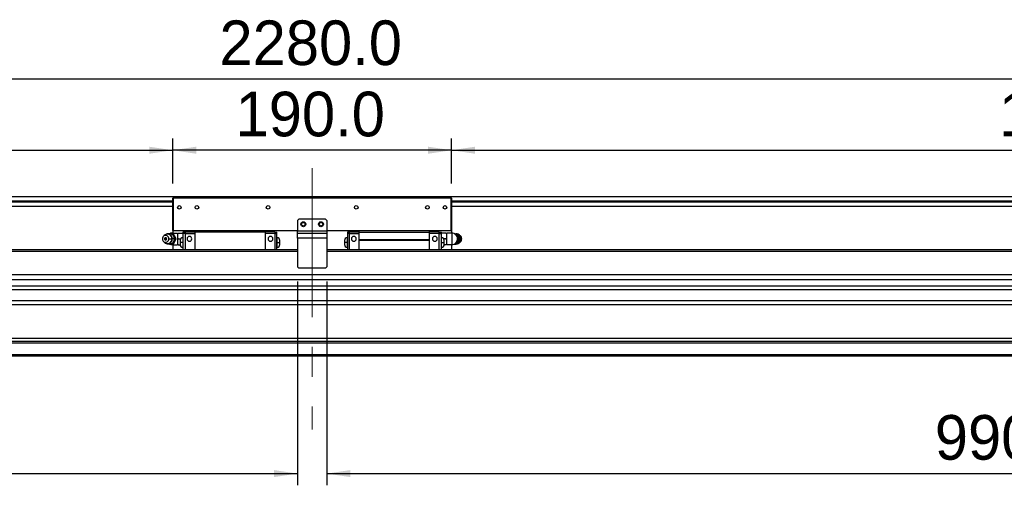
# Model space of a CAD drawing. Header units: millimetres. Extents: x 40 to 3320, y 40 to 2336.
# Tile 5 of 8: x 1151 to 1822, y 1131 to 1449. Entities that reach past the tile are written whole.
import ezdxf

# ---------------------------------------------------------------- set-up
doc = ezdxf.new("R2010")
doc.units = ezdxf.units.MM
doc.header["$LTSCALE"] = 8
doc.linetypes.add('CENTERX2', pattern=[20.32, 12.7, -2.54, 2.54, -2.54])
doc.layers.add('DIMNS', color=7, linetype='Continuous')
doc.styles.add('SLDTEXTSTYLE7', font='txt')
doc.dimstyles.new('SLDDIMSTYLE5', dxfattribs={"dimtxt": 30.4, "dimasz": 16, "dimexe": 0, "dimexo": 0.0625, "dimgap": 7.6, "dimtad": 2, "dimdec": 1, "dimrnd": 1e-09, "dimzin": 4, "dimdsep": 46, "dimtxsty": 'SLDTEXTSTYLE7', "dimsah": 1, "dimcen": 0.09, "dimadec": 0, "dimazin": 1, "dimtfac": 1, "dimtdec": 1, "dimtofl": 0, "dimtmove": 0, "dimatfit": 3, "dimfxl": 0, "dimfrac": 2, "dimtolj": 1, "dimtzin": 12, "dimarcsym": 0})

# ---------------------------------------------------------------- blocks, each defined once
blk = doc.blocks.new('_D_13')
at = {"layer": 'DIMNS'}
for p, q in [((210.26, 1307.07), (210.26, 1416.41)), ((2490.26, 1307.07), (2490.26, 1416.41)), ((210.26, 1408.41), (2490.26, 1408.41))]:
    blk.add_line(p, q, dxfattribs=at)
for points in [[(210.26, 1408.41), (226.26, 1406.01), (226.26, 1410.81)], [(2490.26, 1408.41), (2474.26, 1410.81), (2474.26, 1406.01)]]:
    blk.add_solid(points, dxfattribs=at)
at = {"layer": 'DIMNS', "insert": (1287.1, 1448.3), "char_height": 30.4, "attachment_point": 1, "style": 'SLDTEXTSTYLE7'}
blk.add_mtext('2280.0', dxfattribs=at)
blk = doc.blocks.new('_D_14')
at = {"layer": 'DIMNS'}
for p, q in [((1255.26, 1337.27), (1255.26, 1367.84)), ((1445.26, 1337.27), (1445.26, 1367.84)), ((1445.26, 1359.84), (1255.26, 1359.84))]:
    blk.add_line(p, q, dxfattribs=at)
for points in [[(1255.26, 1359.84), (1271.26, 1357.44), (1271.26, 1362.24)], [(1445.26, 1359.84), (1429.26, 1362.24), (1429.26, 1357.44)]]:
    blk.add_solid(points, dxfattribs=at)
at = {"layer": 'DIMNS', "insert": (1298.08, 1399.73), "char_height": 30.4, "attachment_point": 1, "style": 'SLDTEXTSTYLE7'}
blk.add_mtext('190.0', dxfattribs=at)
blk = doc.blocks.new('_D_15')
at = {"layer": 'DIMNS'}
for p, q in [((247.26, 1327.57), (247.26, 1367.84)), ((1255.26, 1337.27), (1255.26, 1367.84)), ((247.26, 1359.84), (1255.26, 1359.84))]:
    blk.add_line(p, q, dxfattribs=at)
for points in [[(247.26, 1359.84), (263.26, 1357.44), (263.26, 1362.24)], [(1255.26, 1359.84), (1239.26, 1362.24), (1239.26, 1357.44)]]:
    blk.add_solid(points, dxfattribs=at)
at = {"layer": 'DIMNS', "char_height": 30.4, "attachment_point": 1, "style": 'SLDTEXTSTYLE7'}
for s, insert in [('=T/2+18mm', (789.71, 1399.73)), ('1008.0', (670.9, 1399.73))]:
    blk.add_mtext(s, dxfattribs=dict(at, insert=insert))
blk = doc.blocks.new('_D_16')
at = {"layer": 'DIMNS'}
for p, q in [((1445.26, 1337.27), (1445.26, 1367.84)), ((2453.26, 1327.57), (2453.26, 1367.84)), ((1445.26, 1359.84), (2453.26, 1359.84))]:
    blk.add_line(p, q, dxfattribs=at)
for points in [[(1445.26, 1359.84), (1461.26, 1357.44), (1461.26, 1362.24)], [(2453.26, 1359.84), (2437.26, 1362.24), (2437.26, 1357.44)]]:
    blk.add_solid(points, dxfattribs=at)
at = {"layer": 'DIMNS', "char_height": 30.4, "attachment_point": 1, "style": 'SLDTEXTSTYLE7'}
for s, insert in [('=T/2+18mm', (1936.94, 1399.73)), ('1008.0', (1818.13, 1399.73))]:
    blk.add_mtext(s, dxfattribs=dict(at, insert=insert))
blk = doc.blocks.new('_D_17')
at = {"layer": 'DIMNS'}
for p, q in [((1340.26, 1270.25), (1340.26, 1131.41)), ((350.26, 1263.25), (350.26, 1131.41)), ((350.26, 1139.41), (1340.26, 1139.41))]:
    blk.add_line(p, q, dxfattribs=at)
for points in [[(350.26, 1139.41), (366.26, 1137.01), (366.26, 1141.81)], [(1340.26, 1139.41), (1324.26, 1141.81), (1324.26, 1137.01)]]:
    blk.add_solid(points, dxfattribs=at)
at = {"layer": 'DIMNS', "insert": (816.31, 1179.3), "char_height": 30.4, "attachment_point": 1, "style": 'SLDTEXTSTYLE7'}
blk.add_mtext('990.0', dxfattribs=at)
blk = doc.blocks.new('_D_18')
at = {"layer": 'DIMNS'}
for p, q in [((1360.26, 1270.25), (1360.26, 1131.41)), ((2350.26, 1263.25), (2350.26, 1131.41)), ((1360.26, 1139.41), (2350.26, 1139.41))]:
    blk.add_line(p, q, dxfattribs=at)
for points in [[(1360.26, 1139.41), (1376.26, 1137.01), (1376.26, 1141.81)], [(2350.26, 1139.41), (2334.26, 1141.81), (2334.26, 1137.01)]]:
    blk.add_solid(points, dxfattribs=at)
at = {"layer": 'DIMNS', "insert": (1774.4, 1179.3), "char_height": 30.4, "attachment_point": 1, "style": 'SLDTEXTSTYLE7'}
blk.add_mtext('990.0', dxfattribs=at)

msp = doc.modelspace()

# ---------------------------------------------------------------- linework, layer by layer
at = {"color": 7, "linetype": 'Continuous', "lineweight": 25}
for p, q in [((243.26, 1328.26), (2457.26, 1328.26)), ((243.26, 1321.76), (1255.26, 1321.76)), ((1255.56, 1327.41), (1255.26, 1327.11)), ((1255.26, 1305.21), (1255.26, 1327.11)), ((1255.56, 1327.11), (1255.26, 1327.11)), ((1255.56, 1327.41), (1444.96, 1327.41)), ((1255.56, 1327.41), (1255.56, 1327.11)), ((1444.96, 1327.11), (1255.56, 1327.11)), ((1255.56, 1327.11), (1255.56, 1305.21)), ((1444.96, 1327.41), (1444.96, 1327.11)), ((1445.26, 1327.11), (1444.96, 1327.41)), ((1444.96, 1305.21), (1444.96, 1327.11)), ((1445.26, 1327.11), (1444.96, 1327.11)), ((1445.26, 1327.11), (1445.26, 1305.21)), ((1445.26, 1321.76), (2457.26, 1321.76)), ((1341.26, 1312.91), (1340.26, 1311.91)), ((1340.26, 1311.91), (1340.26, 1304.91)), ((1359.26, 1312.91), (1341.26, 1312.91)), ((1360.26, 1311.91), (1359.26, 1312.91)), ((1360.26, 1311.91), (1360.26, 1304.91)), ((1249.45, 1301.7), (1248.86, 1301.04)), ((1255.11, 1302.91), (1255.82, 1302.91)), ((1255.16, 1303.41), (1258.58, 1303.41)), ((1255.56, 1305.21), (1255.26, 1305.21)), ((1255.26, 1305.21), (1255.56, 1304.91)), ((1255.26, 1305.21), (1255.26, 1303.41)), ((1255.56, 1305.21), (1340.26, 1305.21)), ((1255.56, 1305.21), (1255.56, 1304.91)), ((1340.26, 1304.91), (1255.56, 1304.91)), ((1258.76, 1301.41), (1258.76, 1303.41)), ((1258.76, 1297.41), (1258.76, 1301.41)), ((1258.93, 1303.41), (1262.26, 1303.41)), ((1263.76, 1304.01), (1262.26, 1304.01)), ((1262.26, 1304.01), (1262.26, 1303.07)), ((1263.76, 1303.07), (1262.26, 1303.07)), ((1262.26, 1303.07), (1262.26, 1291.91)), ((1263.76, 1304.11), (1263.76, 1303.16)), ((1263.76, 1304.11), (1270.26, 1304.11)), ((1263.76, 1303.16), (1263.76, 1291.91)), ((1263.76, 1303.16), (1270.26, 1303.16)), ((1270.26, 1304.91), (1270.26, 1303.91)), ((1318.26, 1303.91), (1270.26, 1303.91)), ((1270.26, 1303.91), (1270.26, 1291.91)), ((1318.26, 1304.91), (1318.26, 1303.91)), ((1324.76, 1304.11), (1318.26, 1304.11)), ((1318.26, 1303.91), (1318.26, 1291.91)), ((1324.76, 1303.16), (1318.26, 1303.16)), ((1324.76, 1304.11), (1324.76, 1303.16)), ((1324.76, 1304.01), (1326.26, 1304.01)), ((1324.76, 1303.16), (1324.76, 1291.91)), ((1324.76, 1303.07), (1326.26, 1303.07)), ((1326.26, 1303.07), (1326.26, 1304.01)), ((1326.26, 1291.91), (1326.26, 1303.07)), ((1340.26, 1304.91), (1360.26, 1304.91)), ((1340.26, 1303.41), (1340.26, 1304.91)), ((1340.26, 1299.91), (1340.26, 1303.41)), ((1340.26, 1303.41), (1360.26, 1303.41)), ((1360.26, 1305.21), (1444.96, 1305.21)), ((1444.96, 1304.91), (1360.26, 1304.91)), ((1360.26, 1304.91), (1360.26, 1303.41)), ((1360.26, 1303.41), (1360.26, 1299.91)), ((1375.76, 1304.01), (1374.26, 1304.01)), ((1374.26, 1304.01), (1374.26, 1303.07)), ((1375.76, 1303.07), (1374.26, 1303.07)), ((1374.26, 1303.07), (1374.26, 1291.91)), ((1375.76, 1303.16), (1375.76, 1304.11)), ((1375.76, 1304.11), (1382.26, 1304.11)), ((1375.76, 1303.16), (1382.26, 1303.16)), ((1375.76, 1291.91), (1375.76, 1303.16)), ((1382.26, 1303.91), (1382.26, 1304.91)), ((1382.26, 1298.91), (1382.26, 1303.91)), ((1382.26, 1303.91), (1430.26, 1303.91)), ((1430.26, 1303.91), (1430.26, 1304.91)), ((1436.76, 1304.11), (1430.26, 1304.11)), ((1430.26, 1298.91), (1430.26, 1303.91)), ((1436.76, 1303.16), (1430.26, 1303.16)), ((1436.76, 1303.16), (1436.76, 1304.11)), ((1436.76, 1304.01), (1438.26, 1304.01)), ((1436.76, 1291.91), (1436.76, 1303.16)), ((1436.76, 1303.07), (1438.26, 1303.07)), ((1438.26, 1303.07), (1438.26, 1304.01)), ((1441.59, 1303.41), (1438.26, 1303.41)), ((1438.26, 1291.91), (1438.26, 1303.07)), ((1441.76, 1303.41), (1441.76, 1301.41)), ((1441.76, 1301.41), (1441.76, 1297.41)), ((1445.36, 1303.41), (1441.93, 1303.41)), ((1445.26, 1305.21), (1444.96, 1304.91)), ((1444.96, 1305.21), (1444.96, 1304.91)), ((1445.26, 1305.21), (1444.96, 1305.21)), ((1445.26, 1305.21), (1445.26, 1303.41)), ((1447.16, 1302.91), (1448.42, 1302.91)), ((1449.13, 1302.91), (1448.42, 1302.91)), ((1451.65, 1301.04), (1451.07, 1301.7)), ((1248.86, 1297.78), (1249.45, 1297.12)), ((1250.79, 1296.25), (1251.24, 1296.18)), ((1252.59, 1299.41), (1254.67, 1299.41)), ((1255.11, 1295.91), (1255.82, 1295.91)), ((1255.16, 1295.41), (1258.58, 1295.41)), ((1255.26, 1295.41), (1255.26, 1291.91)), ((1256.97, 1299.41), (1257.68, 1299.41)), ((1258.76, 1295.41), (1258.76, 1297.41)), ((1258.93, 1299.41), (1260.65, 1299.41)), ((1258.93, 1295.41), (1260.27, 1295.41)), ((1260.26, 1298.26), (1260.26, 1296.91)), ((1260.26, 1296.91), (1260.26, 1295.56)), ((1262.26, 1300.16), (1262.16, 1300.16)), ((1262.26, 1296.91), (1262.16, 1296.91)), ((1326.36, 1300.16), (1326.26, 1300.16)), ((1326.26, 1296.91), (1326.36, 1296.91)), ((1328.26, 1296.91), (1328.26, 1298.26)), ((1328.26, 1295.56), (1328.26, 1296.91)), ((1360.26, 1299.91), (1340.26, 1299.91)), ((1340.26, 1299.91), (1340.26, 1280.41)), ((1360.26, 1299.91), (1360.26, 1280.41)), ((1372.26, 1298.26), (1372.26, 1296.91)), ((1372.26, 1296.91), (1372.26, 1295.56)), ((1374.26, 1300.16), (1374.16, 1300.16)), ((1374.26, 1296.91), (1374.16, 1296.91)), ((1382.26, 1298.51), (1382.26, 1298.91)), ((1382.26, 1298.91), (1430.26, 1298.91)), ((1382.26, 1298.51), (1430.26, 1298.51)), ((1382.26, 1291.91), (1382.26, 1298.51)), ((1430.26, 1298.51), (1430.26, 1298.91)), ((1430.26, 1291.91), (1430.26, 1298.51)), ((1438.36, 1300.16), (1438.26, 1300.16)), ((1438.26, 1296.91), (1438.36, 1296.91)), ((1441.59, 1299.41), (1439.87, 1299.41)), ((1441.59, 1295.41), (1440.25, 1295.41)), ((1440.26, 1296.91), (1440.26, 1298.26)), ((1440.26, 1295.56), (1440.26, 1296.91)), ((1441.76, 1297.41), (1441.76, 1295.41)), ((1445.36, 1295.41), (1441.93, 1295.41)), ((1445.26, 1295.41), (1445.26, 1291.91)), ((1447.28, 1295.91), (1448.42, 1295.91)), ((1449.13, 1295.91), (1448.42, 1295.91)), ((1450.99, 1299.41), (1450.28, 1299.41)), ((1451.07, 1297.12), (1451.65, 1297.78)), ((1452.26, 1299.41), (1451.92, 1299.41)), ((1255.26, 1291.91), (222.26, 1291.91)), ((1340.26, 1291.91), (222.26, 1291.91)), ((1262.16, 1293.66), (1262.26, 1293.66)), ((1326.26, 1293.66), (1326.36, 1293.66)), ((2478.26, 1291.91), (1360.26, 1291.91)), ((1374.16, 1293.66), (1374.26, 1293.66)), ((1438.26, 1293.66), (1438.36, 1293.66)), ((2478.26, 1291.91), (1445.26, 1291.91)), ((2302.76, 1274.9), (397.76, 1274.9)), ((1340.26, 1280.41), (1341.26, 1279.41)), ((1359.26, 1279.41), (1341.26, 1279.41)), ((1359.26, 1279.41), (1360.26, 1280.41)), ((2302.76, 1271.5), (397.76, 1271.5)), ((2478.26, 1267.24), (222.26, 1267.24)), ((2478.26, 1264.65), (222.26, 1264.65)), ((2478.26, 1257.14), (222.26, 1257.14)), ((2478.26, 1254.54), (222.26, 1254.54)), ((2478.26, 1231.41), (222.26, 1231.41)), ((2478.26, 1229.41), (222.26, 1229.41)), ((2478.26, 1228.41), (222.26, 1228.41)), ((2478.26, 1220.41), (222.26, 1220.41)), ((2478.26, 1219.41), (222.26, 1219.41))]:
    msp.add_line(p, q, dxfattribs=at)
at = {"color": 8, "linetype": 'Continuous', "lineweight": 25}
for p, q in [((243.26, 1325.26), (1255.26, 1325.26)), ((243.26, 1324.76), (1255.26, 1324.76)), ((1445.26, 1325.26), (2457.26, 1325.26)), ((1445.26, 1324.76), (2457.26, 1324.76)), ((1262.16, 1300.16), (1262.16, 1296.91)), ((1262.16, 1296.91), (1262.16, 1293.66)), ((1326.36, 1296.91), (1326.36, 1300.16)), ((1326.36, 1293.66), (1326.36, 1296.91)), ((1374.16, 1300.16), (1374.16, 1296.91)), ((1374.16, 1296.91), (1374.16, 1293.66)), ((1438.36, 1296.91), (1438.36, 1300.16)), ((1438.36, 1293.66), (1438.36, 1296.91)), ((1340.26, 1290.91), (222.26, 1290.91)), ((2478.26, 1290.91), (1360.26, 1290.91))]:
    msp.add_line(p, q, dxfattribs=at)
at = {"color": 7, "linetype": 'Continuous', "lineweight": 25, "flags": 128}
for points in [[(1255.16, 1303.41), (1253.92, 1303.21), (1253.28, 1302.94)], [(1253.15, 1295.95), (1253.93, 1295.6), (1255.16, 1295.41)], [(1452.26, 1299.41), (1452.09, 1300.31), (1451.65, 1301.04)], [(1451.65, 1297.78), (1452.09, 1298.51), (1452.26, 1299.41)]]:
    msp.add_lwpolyline(points, dxfattribs=at)
at = {"color": 7, "linetype": 'Continuous', "lineweight": 25}
for centre, radius in [((1259.76, 1320.91), 1.25), ((1271.76, 1320.91), 1.25), ((1320.26, 1320.91), 1.25), ((1380.26, 1320.91), 1.25), ((1428.76, 1320.91), 1.25), ((1440.76, 1320.91), 1.25), ((1344.26, 1309.41), 1.7), ((1344.26, 1309.41), 1.25), ((1356.26, 1309.41), 1.7), ((1356.26, 1309.41), 1.25)]:
    msp.add_circle(centre, radius, dxfattribs=at)
for centre, radius, start, end in [((1250.42, 1299.55), 2.17, 356.18197, 183.81803), ((1251.65, 1299.62), 3.03, 356.04713, 136.63799), ((1253.2, 1299.91), 2.99, 90.05038, 110.92317), ((1253.14, 1299.72), 3.19, 26.79216, 89.01522), ((1445.36, 1299.41), 4, 0, 90.01825), ((1446.36, 1299.64), 3.3, 27.38571, 66.39954), ((1448, 1299.45), 3.06, 359.20459, 56.41367), ((1448.65, 1299.49), 3.27, 358.50786, 68.86743), ((1250.42, 1299.26), 2.17, 176.18197, 3.81803), ((1251.67, 1299.15), 3.01, 222.46703, 4.84785), ((1250.42, 1299.46), 0.765, 356.18186, 183.81814), ((1250.42, 1299.36), 0.765, 176.18203, 3.81797), ((1253.2, 1298.9), 3, 248.38678, 269.94674), ((1253.14, 1299.09), 3.19, 270.98478, 333.20784), ((1252.68, 1299.42), 3.73, 359.88935, 27.82137), ((1252.68, 1299.4), 3.73, 332.17863, 0.11065), ((1262.16, 1298.26), 1.9, 90, 180), ((1262.16, 1295.56), 1.9, 180, 270), ((1266.66, 1299.41), 1.65, 0, 180), ((1266.66, 1299.41), 1.65, 180, 0), ((1321.86, 1299.41), 1.65, 0, 180), ((1321.86, 1299.41), 1.65, 180, 0), ((1326.36, 1298.26), 1.9, 0, 90), ((1326.36, 1295.56), 1.9, 270, 360), ((1374.16, 1298.26), 1.9, 90, 180), ((1374.16, 1295.56), 1.9, 180, 270), ((1378.66, 1299.41), 1.65, 0, 180), ((1378.66, 1299.41), 1.65, 180, 0), ((1433.86, 1299.41), 1.65, 0, 180), ((1433.86, 1299.41), 1.65, 180, 0), ((1438.36, 1298.26), 1.9, 0, 90), ((1438.36, 1295.56), 1.9, 270, 360), ((1445.36, 1299.41), 4, 270.02815, 0), ((1446.36, 1299.18), 3.3, 293.6027, 332.61205), ((1445.97, 1299.41), 3.76, 332.2423, 27.7577), ((1448.04, 1299.35), 3.02, 302.6577, 1.17605), ((1448.65, 1299.32), 3.27, 291.04222, 1.49453)]:
    msp.add_arc(centre, radius, start, end, dxfattribs=at)
for points, knots in [([(1254.97, 1299.41), (1254.96, 1299.69), (1254.94, 1300.32), (1254.52, 1301.23), (1253.83, 1302.03), (1252.9, 1302.57), (1251.89, 1302.76), (1251.12, 1302.73), (1250.77, 1302.55), (1250.72, 1302.53)], [0, 0, 0, 0, 0.133957, 0.302777, 0.473359, 0.643211, 0.810065, 0.973084, 1, 1, 1, 1]), ([(1253.2, 1302.91), (1253.11, 1302.91), (1252.94, 1302.91), (1252.69, 1302.91), (1252.45, 1302.91), (1252.2, 1302.91), (1251.96, 1302.91), (1251.71, 1302.91), (1251.53, 1302.91), (1251.42, 1302.91), (1251.39, 1302.91)], [0, 0, 0, 0, 0.135916, 0.271896, 0.407995, 0.544254, 0.680708, 0.817384, 0.954304, 1, 1, 1, 1]), ([(1255.11, 1302.91), (1255.02, 1302.91), (1254.85, 1302.91), (1254.58, 1302.91), (1254.32, 1302.91), (1254.05, 1302.91), (1253.79, 1302.91), (1253.54, 1302.91), (1253.34, 1302.91), (1253.22, 1302.91), (1253.2, 1302.91)], [0, 0, 0, 0, 0.136993, 0.273741, 0.410263, 0.546582, 0.682732, 0.818753, 0.954693, 1, 1, 1, 1]), ([(1258.76, 1301.41), (1258.76, 1301.5), (1258.76, 1301.68), (1258.77, 1301.95), (1258.79, 1302.23), (1258.81, 1302.5), (1258.84, 1302.77), (1258.87, 1303.04), (1258.9, 1303.26), (1258.92, 1303.38), (1258.93, 1303.41)], [0, 0, 0, 0, 0.135921, 0.271906, 0.408006, 0.544265, 0.680718, 0.817391, 0.954305, 1, 1, 1, 1]), ([(1258.93, 1299.41), (1258.91, 1299.5), (1258.88, 1299.68), (1258.85, 1299.95), (1258.82, 1300.23), (1258.79, 1300.5), (1258.78, 1300.77), (1258.76, 1301.04), (1258.76, 1301.26), (1258.76, 1301.38), (1258.76, 1301.41)], [0, 0, 0, 0, 0.1369982, 0.2737499, 0.4102733, 0.5465935, 0.6827423, 0.8187598, 0.9546955, 1, 1, 1, 1]), ([(1441.59, 1303.41), (1441.61, 1303.32), (1441.63, 1303.14), (1441.67, 1302.86), (1441.7, 1302.59), (1441.72, 1302.32), (1441.74, 1302.04), (1441.75, 1301.77), (1441.76, 1301.56), (1441.76, 1301.44), (1441.76, 1301.41)], [0, 0, 0, 0, 0.136998, 0.27375, 0.410273, 0.546593, 0.682742, 0.81876, 0.954695, 1, 1, 1, 1]), ([(1441.76, 1301.41), (1441.76, 1301.32), (1441.76, 1301.14), (1441.75, 1300.86), (1441.73, 1300.59), (1441.71, 1300.32), (1441.68, 1300.04), (1441.65, 1299.77), (1441.62, 1299.56), (1441.6, 1299.44), (1441.59, 1299.41)], [0, 0, 0, 0, 0.135921, 0.271906, 0.408006, 0.544265, 0.680718, 0.817391, 0.954305, 1, 1, 1, 1]), ([(1445.36, 1303.41), (1445.36, 1303.41), (1445.36, 1303.4), (1445.36, 1303.39), (1445.36, 1303.36), (1445.36, 1303.32), (1445.36, 1303.27), (1445.36, 1303.21), (1445.36, 1303.15), (1445.36, 1303.07), (1445.36, 1302.98), (1445.36, 1302.88), (1445.36, 1302.77), (1445.36, 1302.65), (1445.36, 1302.52), (1445.36, 1302.39), (1445.36, 1302.24), (1445.36, 1302.09), (1445.36, 1301.93), (1445.36, 1301.77), (1445.36, 1301.59), (1445.36, 1301.42), (1445.36, 1301.23), (1445.36, 1301.04), (1445.36, 1300.85), (1445.36, 1300.66), (1445.36, 1300.46), (1445.36, 1300.25), (1445.36, 1300.05), (1445.36, 1299.84), (1445.36, 1299.63), (1445.36, 1299.42), (1445.36, 1299.15), (1445.36, 1298.81), (1445.36, 1298.41), (1445.36, 1298.02), (1445.36, 1297.65), (1445.36, 1297.29), (1445.36, 1296.96), (1445.36, 1296.65), (1445.36, 1296.37), (1445.36, 1296.12), (1445.36, 1295.91), (1445.36, 1295.73), (1445.36, 1295.59), (1445.36, 1295.48), (1445.36, 1295.42), (1445.36, 1295.41), (1445.36, 1295.41)], [0, 0, 0, 0, 0.016633, 0.033266, 0.049899, 0.066532, 0.083166, 0.099799, 0.116432, 0.133064, 0.149695, 0.166326, 0.182957, 0.199588, 0.21622, 0.232853, 0.249487, 0.266122, 0.282757, 0.299392, 0.316026, 0.332656, 0.349284, 0.365923, 0.382563, 0.399183, 0.4158, 0.432432, 0.449078, 0.465722, 0.482353, 0.498974, 0.515604, 0.547903, 0.5802, 0.612485, 0.644781, 0.677073, 0.709366, 0.741659, 0.773952, 0.806244, 0.838536, 0.870828, 0.903122, 0.935415, 0.967708, 1, 1, 1, 1]), ([(1449.84, 1302.53), (1449.83, 1302.54), (1449.66, 1302.63), (1449.46, 1302.64), (1449.28, 1302.64)], [0, 0, 0, 0, 0.078465, 1, 1, 1, 1]), ([(1251.57, 1296.12), (1251.63, 1296.11), (1252.01, 1296.04), (1252.74, 1296.21), (1253.63, 1296.64), (1254.36, 1297.34), (1254.82, 1298.22), (1255.03, 1298.95), (1254.98, 1299.34), (1254.97, 1299.41)], [0, 0, 0, 0, 0.030594, 0.21985, 0.405593, 0.589863, 0.775114, 0.963397, 1, 1, 1, 1]), ([(1254.98, 1299.41), (1255.01, 1299.41), (1255, 1299.41), (1254.89, 1299.41), (1254.8, 1299.41), (1254.67, 1299.41)], [0, 0, 0, 0, 0.5, 0.5, 1, 1, 1, 1]), ([(1256.42, 1299.41), (1256.07, 1299.41), (1255.77, 1299.41), (1255.28, 1299.41), (1255.1, 1299.41), (1254.98, 1299.41)], [0, 0, 0, 0, 0.5, 0.5, 1, 1, 1, 1]), ([(1258.76, 1297.41), (1258.76, 1297.5), (1258.76, 1297.68), (1258.77, 1297.95), (1258.79, 1298.23), (1258.81, 1298.5), (1258.84, 1298.77), (1258.87, 1299.04), (1258.9, 1299.26), (1258.92, 1299.38), (1258.93, 1299.41)], [0, 0, 0, 0, 0.135921, 0.271906, 0.408006, 0.544265, 0.680718, 0.817391, 0.954305, 1, 1, 1, 1]), ([(1258.93, 1295.41), (1258.91, 1295.5), (1258.88, 1295.68), (1258.85, 1295.95), (1258.82, 1296.23), (1258.79, 1296.5), (1258.78, 1296.77), (1258.76, 1297.04), (1258.76, 1297.26), (1258.76, 1297.38), (1258.76, 1297.41)], [0, 0, 0, 0, 0.1369982, 0.2737499, 0.4102733, 0.5465935, 0.6827423, 0.8187598, 0.9546955, 1, 1, 1, 1]), ([(1262.16, 1296.91), (1261.94, 1296.91), (1261.69, 1296.91), (1261.23, 1296.91), (1261, 1296.91), (1260.63, 1296.91), (1260.49, 1296.91), (1260.3, 1296.91), (1260.26, 1296.91), (1260.26, 1296.91)], [0, 0, 0, 0, 0.25, 0.25, 0.5, 0.5, 0.75, 0.75, 1, 1, 1, 1]), ([(1326.36, 1296.91), (1326.58, 1296.91), (1326.82, 1296.91), (1327.29, 1296.91), (1327.52, 1296.91), (1327.89, 1296.91), (1328.03, 1296.91), (1328.22, 1296.91), (1328.26, 1296.91), (1328.26, 1296.91)], [0, 0, 0, 0, 0.25, 0.25, 0.5, 0.5, 0.75, 0.75, 1, 1, 1, 1]), ([(1374.16, 1296.91), (1373.94, 1296.91), (1373.69, 1296.91), (1373.23, 1296.91), (1373, 1296.91), (1372.63, 1296.91), (1372.49, 1296.91), (1372.3, 1296.91), (1372.26, 1296.91), (1372.26, 1296.91)], [0, 0, 0, 0, 0.25, 0.25, 0.5, 0.5, 0.75, 0.75, 1, 1, 1, 1]), ([(1438.36, 1296.91), (1438.58, 1296.91), (1438.82, 1296.91), (1439.29, 1296.91), (1439.52, 1296.91), (1439.89, 1296.91), (1440.03, 1296.91), (1440.22, 1296.91), (1440.26, 1296.91), (1440.26, 1296.91)], [0, 0, 0, 0, 0.25, 0.25, 0.5, 0.5, 0.75, 0.75, 1, 1, 1, 1]), ([(1441.59, 1299.41), (1441.61, 1299.32), (1441.63, 1299.14), (1441.67, 1298.86), (1441.7, 1298.59), (1441.72, 1298.32), (1441.74, 1298.04), (1441.75, 1297.77), (1441.76, 1297.56), (1441.76, 1297.44), (1441.76, 1297.41)], [0, 0, 0, 0, 0.1369982, 0.2737499, 0.4102733, 0.5465935, 0.6827423, 0.8187598, 0.9546955, 1, 1, 1, 1]), ([(1441.76, 1297.41), (1441.76, 1297.32), (1441.76, 1297.14), (1441.75, 1296.86), (1441.73, 1296.59), (1441.71, 1296.32), (1441.68, 1296.04), (1441.65, 1295.77), (1441.62, 1295.56), (1441.6, 1295.44), (1441.59, 1295.41)], [0, 0, 0, 0, 0.135921, 0.271906, 0.408006, 0.544265, 0.680718, 0.817391, 0.954305, 1, 1, 1, 1]), ([(1449.27, 1296.17), (1449.4, 1296.17), (1449.6, 1296.18), (1449.77, 1296.27), (1449.83, 1296.3)], [0, 0, 0, 0, 0.653848, 1, 1, 1, 1]), ([(1451.06, 1299.41), (1451.26, 1299.41), (1451.44, 1299.41), (1451.74, 1299.41), (1451.85, 1299.41), (1451.92, 1299.41)], [0, 0, 0, 0, 0.5, 0.5, 1, 1, 1, 1])]:
    msp.add_open_spline(points, degree=3, knots=knots, dxfattribs=at)
for points in [[(1255.11, 1302.91), (1255.39, 1302.32), (1255.68, 1301.74), (1255.99, 1301.16)], [(1256.81, 1301.16), (1256.5, 1301.74), (1256.17, 1302.32), (1255.82, 1302.91)], [(1448.42, 1302.91), (1448.69, 1302.32), (1448.98, 1301.74), (1449.29, 1301.16)], [(1450.11, 1301.16), (1449.8, 1301.74), (1449.47, 1302.32), (1449.13, 1302.91)], [(1250.32, 1299.41), (1250.06, 1299.41), (1249.82, 1299.41), (1249.66, 1299.41)], [(1250.32, 1299.41), (1250.59, 1299.41), (1250.9, 1299.41), (1251.19, 1299.41)], [(1253.2, 1295.91), (1252.58, 1295.91), (1251.98, 1295.91), (1251.39, 1295.91)], [(1255.11, 1295.91), (1254.46, 1295.91), (1253.82, 1295.91), (1253.2, 1295.91)], [(1255.99, 1297.66), (1255.68, 1297.07), (1255.39, 1296.49), (1255.11, 1295.91)], [(1255.82, 1295.91), (1256.17, 1296.49), (1256.5, 1297.07), (1256.81, 1297.66)], [(1255.99, 1301.16), (1256.3, 1300.57), (1256.63, 1299.99), (1256.97, 1299.41)], [(1256.97, 1299.41), (1256.63, 1298.82), (1256.3, 1298.24), (1255.99, 1297.66)], [(1257.68, 1299.41), (1257.41, 1299.99), (1257.12, 1300.57), (1256.81, 1301.16)], [(1256.81, 1297.66), (1257.12, 1298.24), (1257.41, 1298.82), (1257.68, 1299.41)], [(1449.29, 1297.66), (1448.98, 1297.07), (1448.69, 1296.49), (1448.42, 1295.91)], [(1449.13, 1295.91), (1449.47, 1296.49), (1449.8, 1297.07), (1450.11, 1297.66)], [(1449.29, 1301.16), (1449.6, 1300.57), (1449.93, 1299.99), (1450.28, 1299.41)], [(1450.28, 1299.41), (1449.93, 1298.82), (1449.6, 1298.24), (1449.29, 1297.66)], [(1450.99, 1299.41), (1450.71, 1299.99), (1450.42, 1300.57), (1450.11, 1301.16)], [(1450.11, 1297.66), (1450.42, 1298.24), (1450.71, 1298.82), (1450.99, 1299.41)]]:
    msp.add_open_spline(points, degree=3, dxfattribs=at)
at = {"color": 8, "linetype": 'Continuous', "lineweight": 25}
for points, knots in [([(1255.16, 1302.91), (1255.16, 1302.94), (1255.16, 1303.14), (1255.16, 1303.34), (1255.16, 1303.38), (1255.16, 1303.41)], [0, 0, 0, 0, 0.0804, 0.5402, 1, 1, 1, 1]), ([(1255.16, 1295.41), (1255.16, 1295.43), (1255.16, 1295.48), (1255.16, 1295.68), (1255.16, 1295.88), (1255.16, 1295.91)], [0, 0, 0, 0, 0.4598, 0.9196, 1, 1, 1, 1])]:
    msp.add_open_spline(points, degree=3, knots=knots, dxfattribs=at)
at = {"layer": 'DIMNS', "linetype": 'CENTERX2', "lineweight": 18}
msp.add_line((1350.26, 1347.71), (1350.26, 1169.41), dxfattribs=at)

# ---------------------------------------------------------------- dimensions: what is measured, and where the dimension line sits
at = {"layer": 'DIMNS'}
for base, p1, p2, picture, middle in [((2490.26, 1408.41), (210.26, 1296.91), (2490.26, 1296.91), '_D_13', (1346.51, 1408.41)), ((1255.26, 1359.84), (1445.26, 1327.11), (1255.26, 1327.11), '_D_14', (1346.51, 1359.84)), ((1340.26, 1139.41), (350.26, 1273.41), (1340.26, 1280.41), '_D_17', (864.74, 1139.41)), ((2350.26, 1139.41), (1360.26, 1280.41), (2350.26, 1273.41), '_D_18', (1822.83, 1139.41))]:
    dim = msp.add_linear_dim(base=base, p1=p1, p2=p2, angle=0, dimstyle='SLDDIMSTYLE5', dxfattribs=at)
    dim.commit()
    dim.dimension.update_dxf_attribs({"geometry": picture, "text_midpoint": middle, "dimtype": 160})
for base, p1, p2, picture, middle in [((1255.26, 1359.84), (247.26, 1317.41), (1255.26, 1327.11), '_D_15', (844.83, 1359.84)), ((2453.26, 1359.84), (1445.26, 1327.11), (2453.26, 1317.41), '_D_16', (1992.06, 1359.84))]:
    dim = msp.add_linear_dim(base=base, p1=p1, p2=p2, angle=0, text='<>=T/2+18mm', dimstyle='SLDDIMSTYLE5', dxfattribs=at)
    dim.commit()
    dim.dimension.update_dxf_attribs({"geometry": picture, "text_midpoint": middle, "dimtype": 160})

doc.saveas('drawing.dxf')
